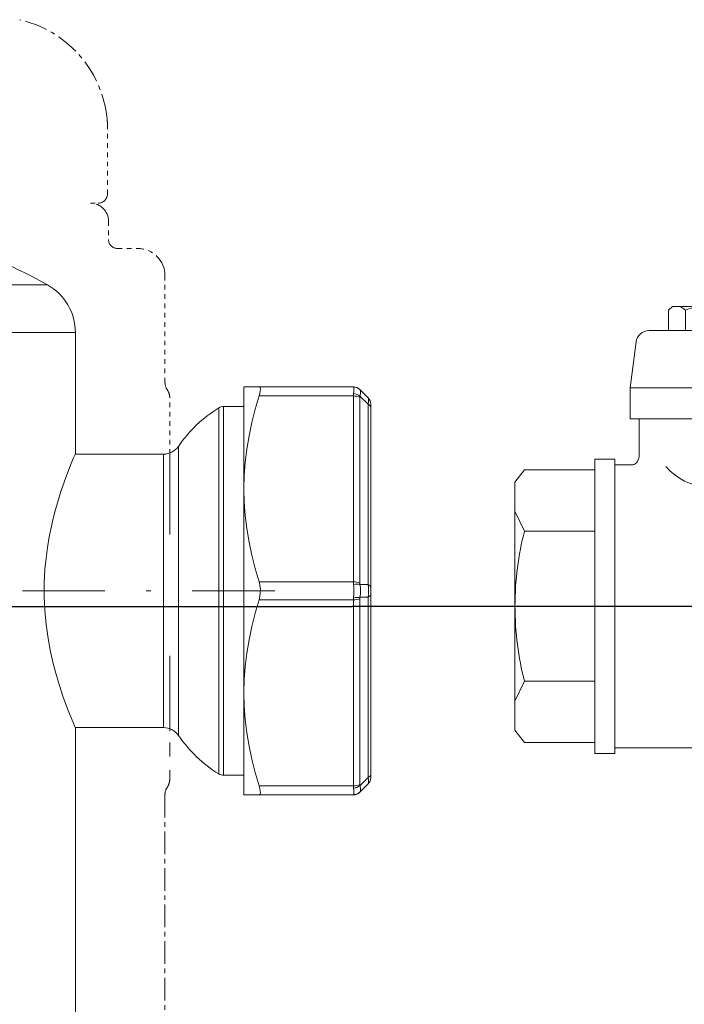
# Model space of a CAD drawing. Header units: centimetres. Extents: x -122 to 72759, y 3298 to 43172.
# Tile 243 of 243: x 31931 to 31945, y 17223 to 17244. Entities that reach past the tile are written whole.
import ezdxf
from ezdxf.enums import TextEntityAlignment as Align
from ezdxf.lldxf.tags import DXFTag

# ---------------------------------------------------------------- set-up
doc = ezdxf.new("R2010")
doc.units = ezdxf.units.CM
doc.header["$MEASUREMENT"] = 0
for name, pattern in [('DASHDOT', [25.4, 12.7, -6.35, 0, -6.35]), ('DASHSPACE', [30, 12, -18]), ('MITTE', [2, 1.25, -0.25, 0.25, -0.25])]:
    doc.linetypes.add(name, pattern=pattern)
doc.layers.get('0').update_dxf_attribs({"lineweight": 5})
doc.layers.add('IS_Zasilanie', color=1, linetype='SOLID', lineweight=35)
doc.styles.add('CP_ATTR', font='ROMANS.SHX')
tags = doc.linetypes.add('SOLID', pattern=[10, 10, 0]).pattern_tags.tags
tags[6:7] = [DXFTag(74, 4), DXFTag(75, 0), DXFTag(340, '0'), DXFTag(46, 0.0), DXFTag(50, 0.0), DXFTag(44, 0.0), DXFTag(45, 0.0)]
tags[4:5] = [DXFTag(74, 4), DXFTag(75, 0), DXFTag(340, '0'), DXFTag(46, 0.0), DXFTag(50, 0.0), DXFTag(44, 0.0), DXFTag(45, 0.0)]

# ---------------------------------------------------------------- blocks, each defined once
blk = doc.blocks.new('G$C87052DC9')
at = {"color": 7, "linetype": 'MITTE', "lineweight": 5, "ltscale": 0.095874}
blk.add_line((-15.272, 101.217), (-15.272, 97.382), dxfattribs=at)
at = {"color": 7, "linetype": 'MITTE', "lineweight": 5, "ltscale": 0.010937}
blk.add_line((-16.21, 96.882), (-15.772, 96.882), dxfattribs=at)
at = {"color": 7, "linetype": 'MITTE', "lineweight": 5, "ltscale": 0.025}
blk.add_line((-15.21, 95.882), (-15.21, 94.882), dxfattribs=at)
at = {"color": 7, "linetype": 'MITTE', "lineweight": 5, "ltscale": 0.027813}
blk.add_line((-14.71, 94.382), (-13.597, 94.382), dxfattribs=at)
at = {"color": 7, "linetype": 'MITTE', "lineweight": 5, "ltscale": 0.146875}
blk.add_line((-12.097, 92.882), (-12.097, 87.007), dxfattribs=at)
at = {"color": 7, "lineweight": 13}
for p, q in [((-18.579, 92.375), (-48.472, 92.375)), ((-17.037, 89.754), (-49.825, 89.754)), ((-17.037, 88.004), (-17.037, 89.754)), ((-17.037, 83.066), (-17.037, 88.004)), ((-7.75, 81.129), (-7.75, 86.754)), ((-7.75, 86.754), (-6.906, 86.754)), ((-6.906, 86.754), (-1.707, 86.754)), ((-1.707, 86.754), (-1.701, 86.74)), ((-1.354, 86.607), (-1.347, 86.601)), ((-1.347, 86.601), (-0.896, 86.15)), ((-6.906, 86.254), (-1.707, 86.254)), ((-1.707, 86.254), (-1.707, 76.004)), ((-1.354, 86.18), (-1.354, 75.93)), ((-1.347, 86.247), (-0.896, 85.796)), ((-0.896, 75.857), (-0.896, 85.796)), ((-0.75, 85.796), (-0.75, 85.62)), ((-9.124, 84.362), (-9.124, 85.598)), ((-8.861, 84.428), (-8.861, 85.673)), ((-8.861, 85.673), (-7.75, 85.673)), ((-0.75, 75.68), (-0.75, 85.62)), ((-9.124, 65.409), (-9.124, 84.362)), ((-8.861, 65.334), (-8.861, 84.428)), ((-11.355, 82.498), (-11.355, 83.474)), ((-17.048, 83.041), (-17.037, 83.066)), ((-17.048, 83.041), (-12.179, 83.041)), ((-12.179, 82.118), (-12.179, 83.041)), ((-12.179, 67.966), (-12.179, 82.118)), ((-11.355, 67.533), (-11.355, 82.498)), ((-7.75, 75.769), (-7.75, 81.129)), ((-7.75, 69.879), (-7.75, 75.769)), ((-6.906, 76.004), (-1.707, 76.004)), ((-1.347, 75.857), (-0.896, 75.857)), ((-0.75, 75.68), (-0.75, 75.327)), ((-6.906, 75.004), (-1.707, 75.004)), ((-1.707, 75.004), (-1.707, 64.754)), ((-1.354, 75.077), (-1.354, 64.827)), ((-1.347, 75.15), (-0.896, 75.15)), ((-0.896, 65.211), (-0.896, 75.15)), ((-0.75, 65.387), (-0.75, 75.327)), ((-7.75, 64.254), (-7.75, 69.879)), ((-17.037, 67.941), (-17.048, 67.966)), ((-17.048, 67.966), (-12.179, 67.966)), ((-17.037, 8.066), (-17.037, 67.941)), ((-8.861, 65.334), (-7.75, 65.334)), ((-1.347, 64.76), (-0.896, 65.211)), ((-0.75, 65.387), (-0.75, 65.211)), ((-6.906, 64.754), (-1.707, 64.754)), ((-1.347, 64.407), (-0.896, 64.857)), ((-6.906, 64.254), (-7.75, 64.254)), ((-6.906, 64.254), (-1.707, 64.254)), ((-1.701, 64.267), (-1.707, 64.254)), ((-1.347, 64.407), (-1.354, 64.4))]:
    blk.add_line(p, q, dxfattribs=at)
at = {"color": 7, "linetype": 'MITTE', "lineweight": 5, "ltscale": 0.07723}
blk.add_line((-11.835, 83.07), (-11.835, 86.16), dxfattribs=at)
at = {"color": 7, "linetype": 'DASHSPACE', "lineweight": 13, "ltscale": 0.371904}
blk.add_line((-11.835, 83.07), (-11.835, 68.194), dxfattribs=at)
at = {"color": 7, "linetype": 'DASHDOT', "lineweight": 13, "ltscale": 0.358512}
blk.add_line((-19.959, 75.504), (-5.619, 75.504), dxfattribs=at)
at = {"color": 7, "linetype": 'DASHSPACE', "lineweight": 13, "ltscale": 0.034958}
blk.add_line((-11.835, 68.194), (-11.835, 66.796), dxfattribs=at)
at = {"color": 7, "linetype": 'DASHSPACE', "lineweight": 13, "ltscale": 0.042273}
blk.add_line((-11.835, 65.105), (-11.835, 66.796), dxfattribs=at)
at = {"color": 7, "linetype": 'MITTE', "lineweight": 5}
blk.add_line((-12.097, 64.257), (-12.097, 12.007), dxfattribs=at)
at = {"color": 7, "lineweight": 13}
for points in [[(-6.906, 86.754), (-6.877, 86.746), (-6.855, 86.724), (-6.84, 86.681), (-6.835, 86.62), (-6.843, 86.515), (-6.868, 86.39), (-6.906, 86.254)], [(-6.906, 86.254), (-7.121, 85.518), (-7.307, 84.787), (-7.462, 84.061), (-7.587, 83.323), (-7.677, 82.588), (-7.732, 81.858), (-7.75, 81.129)], [(-17.037, 83.066), (-17.151, 82.799), (-17.335, 82.352), (-17.634, 81.562), (-17.831, 80.992), (-18.027, 80.362), (-18.169, 79.857), (-18.302, 79.326), (-18.395, 78.911), (-18.48, 78.484), (-18.578, 77.901), (-18.657, 77.304), (-18.715, 76.696), (-18.754, 75.944), (-18.757, 75.189), (-18.724, 74.436), (-18.651, 73.649), (-18.543, 72.88), (-18.404, 72.137), (-18.24, 71.426), (-18.118, 70.961), (-17.989, 70.518), (-17.725, 69.703), (-17.471, 69.005), (-17.26, 68.47), (-17.037, 67.941)], [(-7.75, 81.129), (-7.732, 80.399), (-7.677, 79.669), (-7.587, 78.934), (-7.462, 78.196), (-7.307, 77.47), (-7.121, 76.739), (-6.906, 76.004)], [(-6.859, 75.805), (-6.837, 75.603), (-6.838, 75.396), (-6.861, 75.193), (-6.906, 75.004)], [(-6.906, 75.004), (-7.121, 74.268), (-7.307, 73.537), (-7.462, 72.811), (-7.587, 72.073), (-7.677, 71.338), (-7.732, 70.608), (-7.75, 69.879)], [(-7.75, 69.879), (-7.732, 69.149), (-7.677, 68.419), (-7.587, 67.684), (-7.462, 66.946), (-7.307, 66.22), (-7.121, 65.489), (-6.906, 64.754)], [(-0.896, 65.211), (-0.88, 65.092), (-0.872, 64.988), (-0.876, 64.908), (-0.888, 64.869), (-0.896, 64.857)], [(-6.906, 64.754), (-6.865, 64.602), (-6.84, 64.466), (-6.835, 64.395), (-6.838, 64.337), (-6.847, 64.301), (-6.861, 64.274), (-6.881, 64.259), (-6.906, 64.254)]]:
    blk.add_lwpolyline(points, dxfattribs=at)
at = {"color": 7, "linetype": 'MITTE', "lineweight": 5}
for centre, radius, start, end in [((-21.503, 100.907), 6.25, 7.1335, 77.1057), ((-19.022, 101.217), 3.75, 0, 7.1335), ((-15.772, 97.382), 0.5, 270, 0), ((-16.21, 95.882), 1, 0, 90), ((-14.71, 94.882), 0.5, 180, 270), ((-13.597, 92.882), 1.5, 0, 90), ((-11.347, 87.007), 0.75, 180.0003, 214.4115), ((-12.585, 86.16), 0.75, 0.0001, 34.4114)]:
    blk.add_arc(centre, radius, start, end, dxfattribs=at)
at = {"color": 7, "lineweight": 13}
for centre, radius, start, end in [((-34.5, 63.755), 32.75, 60.9132, 71.0394), ((-20.037, 89.754), 3, 0, 60.9132), ((-1.707, 86.254), 0.5, 45, 90), ((-0.418, 86.257), 1.289, 174.2318, 180.1686), ((-1.686, 86.26), 0.481, 45.1606, 91.7223), ((-1.027, 86.182), 0.326, 168.5157, 180.294), ((-1.25, 85.796), 0.5, 359.9998, 44.9999), ((-5.178, 79.219), 7.5, 121.7365, 145.4417), ((-8.861, 85.173), 0.5, 90, 121.7365), ((-12.179, 84.041), 1, 270, 325.4417), ((-8.37, 75.554), 1.532, 9.4614, 17.0826), ((0, 76.007), 1.707, 180.1182, 185.0398), ((-5.931, 75.504), 4.245, 355.2227, 4.7772), ((-0.922, 75.932), 0.431, 180.2609, 190.041), ((-2.924, 75.504), 1.616, 347.3607, 12.6394), ((-3.449, 75.504), 2.577, 352.114, 7.886), ((0, 75), 1.707, 174.9602, 179.8818), ((-0.922, 75.075), 0.431, 169.9615, 179.7417), ((-12.179, 66.966), 1, 34.5583, 90), ((-5.178, 71.788), 7.5, 214.5583, 238.2635), ((-8.861, 65.834), 0.5, 238.2635, 270), ((-1.25, 65.211), 0.5, 315, 0), ((-0.418, 64.75), 1.289, 179.8314, 185.7682), ((-1.027, 64.825), 0.326, 179.7028, 191.4813), ((-1.707, 64.754), 0.5, 270, 315), ((-1.686, 64.748), 0.481, 268.2778, 314.8394)]:
    blk.add_arc(centre, radius, start, end, dxfattribs=at)
at = {"color": 7, "linetype": 'DASHSPACE', "lineweight": 13}
for centre, start, end in [((-11.347, 64.257), 145.5885, 179.9996), ((-12.585, 65.105), 325.5885, 359.9999)]:
    blk.add_arc(centre, 0.75, start, end, dxfattribs=at)
at = {"color": 7, "lineweight": 13}
for centre, major_axis, ratio, start_param, end_param in [((-1.914, 85.754), (0.2, 0.999), 0.10987, 5.419978, 6.142952), ((-1.701, 86.07), (-0.489, 0.102), 0.625214, 4.0437, 4.842145), ((-1.914, 85.753), (0.553, 0.859), 0.290716, 5.497494, 6.220201), ((-1.707, 86.004), (0.5, 0), 0.5, 0.785398, 1.570796), ((-1.25, 85.09), (0.342, 1.067), 0.150368, 5.482775, 6.205952), ((-1.25, 85.62), (-0.5, 0), 0.5, 3.141593, 3.926991), ((-1.707, 75.754), (0.5, 0), 0.5, 0.785398, 1.570796), ((-1.701, 75.68), (-0.493, -0.085), 0.34903, 3.853748, 4.652193), ((-1.25, 75.68), (-0.5, 0), 0.5, 3.141593, 3.92699), ((-1.707, 75.254), (0.5, 0), 0.5, 4.712389, 5.497787), ((-1.701, 75.327), (-0.493, 0.085), 0.349028, 1.630991, 2.429436), ((-1.25, 75.327), (-0.5, 0), 0.5, 2.356195, 3.141593), ((-1.25, 65.387), (-0.5, 0), 0.5, 2.356197, 3.141595), ((-1.707, 65.004), (0.5, 0), 0.5, 4.712389, 5.497787), ((-1.701, 64.937), (-0.489, -0.102), 0.625214, 1.44104, 2.239485), ((-1.914, 65.252), (-0.2, 0.998), 0.109931, 3.281929, 4.005394), ((-1.915, 65.254), (-0.553, 0.859), 0.290653, 3.204548, 3.92707)]:
    blk.add_ellipse(centre, major_axis=major_axis, ratio=ratio, start_param=start_param, end_param=end_param, dxfattribs=at)
blk = doc.blocks.new('G$CFF14DBED')
for p, q in [((-5.495, 8.033), (-5.495, 7.304)), ((-6.4, 7.707), (-6.4, -0.162)), ((-5.74, 0.214), (-5.74, 6.6)), ((2.456, 0), (-2.456, 0)), ((0, -7.5), (0, 0)), ((1.882, 0), (1.484, -0.188)), ((2.456, 0), (2.701, -0.188)), ((-2.456, 0), (-2.701, -0.188)), ((-2.701, -0.188), (-2.701, -1.849)), ((-1.882, 0), (-1.484, -0.188)), ((-1.484, -1.707), (-1.484, -0.188)), ((1.484, -1.707), (1.484, -0.188)), ((2.701, -0.188), (2.701, -1.849)), ((-4.32, -2.411), (-5.172, -1.354)), ((-5.854, -1.741), (-5.328, -2.54)), ((-2.802, -1.977), (-2.701, -1.849)), ((2.701, -1.849), (-2.701, -1.849)), ((2.802, -1.977), (2.701, -1.849)), ((-2.802, -1.977), (-2.802, -2.461)), ((2.802, -5.523), (2.802, -1.977)), ((-4.32, -2.411), (-5.232, -2.527)), ((-3.711, -2.411), (-4.32, -2.411)), ((-4.32, -2.411), (-4.32, -5.217)), ((-3.711, -2.411), (-3.711, -5.217)), ((-3.711, -2.59), (-3.014, -2.59)), ((-5.458, -4.846), (-5.458, -2.782)), ((-5.932, -3.119), (-5.862, -3.04)), ((-5.862, -3.04), (-5.458, -3.04)), ((-5.932, -4.381), (-5.932, -3.119)), ((-5.932, -3.276), (-5.862, -3.376)), ((-5.458, -3.376), (-5.862, -3.376)), ((-5.932, -3.75), (0, -3.75)), ((-5.932, -4.224), (-5.862, -4.124)), ((-5.458, -4.124), (-5.862, -4.124)), ((-5.932, -4.381), (-5.862, -4.46)), ((-5.862, -4.46), (-5.458, -4.46)), ((-3.711, -5.039), (-3.711, -5.217)), ((-3.711, -5.039), (-3.014, -5.039)), ((-4.32, -5.217), (-5.232, -5.101)), ((-3.711, -5.217), (-4.32, -5.217)), ((-2.802, -5.523), (-2.802, -5.167)), ((-2.913, -5.921), (-2.913, -5.523)), ((2.913, -5.523), (-2.913, -5.523)), ((2.913, -5.921), (2.913, -5.523)), ((2.913, -5.921), (-2.913, -5.921)), ((-2.7, -7.312), (-2.7, -5.921)), ((-1.484, -5.921), (-1.484, -7.312)), ((1.484, -5.921), (1.484, -7.312)), ((2.7, -7.312), (2.7, -5.921)), ((-2.456, -7.5), (-2.7, -7.312)), ((-1.882, -7.5), (-1.484, -7.312)), ((1.882, -7.5), (1.484, -7.312)), ((2.456, -7.5), (2.7, -7.312)), ((2.456, -7.5), (-2.456, -7.5))]:
    blk.add_line(p, q)
for centre, major_axis, ratio, start_param, end_param in [((-5.753, 7.707), (-0.647, 0), 0.840182, -1.570796, 0), ((-5.753, 8.033), (-0.259, 0), 0.840182, 3.141593, 4.712389), ((-6.788, 7.304), (-1.293, 0), 0.840182, 2.571251, 3.141593), ((-5.482, 6.6), (-0.259, 0), 0.840182, -0.570341, 0), ((-3.154, 0.214), (-2.587, 0), 0.969336, 0, 0.675465), ((-3.154, 0.214), (-2.587, 0), 0.969336, 0, 0.675465), ((-0.01, -2.262), (-3.742, 0), 0.604409, 4.301568, 4.709715), ((-3.813, -0.162), (-2.587, 0), 0.993498, 0, 0.661907), ((0.01, -2.262), (-3.742, 0), 0.604409, -1.568122, -1.159975), ((0.01, -3.781), (-3.742, 0), 0.604409, -1.568122, -1.159975), ((-0.01, -3.781), (-3.742, 0), 0.604409, 4.301568, 4.709715), ((-2.093, -2.766), (-1.855, 0), 0.604409, 4.712385, 5.046598), ((-2.093, -2.766), (-1.855, 0), 0.604409, 4.378172, 4.712385), ((2.093, -2.766), (-1.855, 0), 0.604409, -1.570792, -1.236579), ((2.093, -2.766), (-1.855, 0), 0.604409, 4.37818, 4.712393), ((-5.199, -2.782), (-0.259, 0), 0.993498, -1.443272, 0), ((-3.014, -2.461), (-0.213, 0), 0.604409, 1.570796, 3.141593), ((-4.647, -3.75), (-2.265, 0), 0.604409, 2.550148, 3.733038), ((-4.888, -3.752), (-1.044, 0), 0.993498, -0.369949, -0.001526), ((-4.888, -3.748), (-1.044, 0), 0.993498, 0.001526, 0.369949), ((-5.199, -4.846), (-0.259, 0), 0.993498, 0, 1.443272), ((-3.014, -5.167), (-0.213, 0), 0.604409, 3.141593, 4.712389), ((0.01, -5.238), (-3.742, 0), 0.604409, 1.159975, 1.568122), ((-0.01, -5.238), (-3.742, 0), 0.604409, 1.57347, 1.981618)]:
    blk.add_ellipse(centre, major_axis=major_axis, ratio=ratio, start_param=start_param, end_param=end_param)
at = {"linetype": 'ByBlock', "style": 'CP_ATTR', "flags": 9}
for tag in ['NAME', 'GROUP', 'NUMBER', 'PRODUCER', 'ARTICLE', 'PRODUCT-TYPE', 'ORDER-NO', 'CHARACTER', 'DN', 'PN', 'TEMPERATURE', 'FLOW', 'POWER', 'VOLTAGE', 'WEIGHT', 'OTHER']:
    blk.add_attdef(tag, text='', height=0.00005, rotation=90, dxfattribs=at).set_placement((0.004, -7.591), align=Align.MIDDLE_LEFT)

msp = doc.modelspace()

# ---------------------------------------------------------------- linework, layer by layer
at = {"layer": 'IS_Zasilanie'}
msp.add_line((31873.48269, 17231.46809), (31969.6568, 17231.55835), dxfattribs=at)

# ---------------------------------------------------------------- block references
at = {"xscale": 0.3907495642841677, "yscale": 0.3907495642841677, "zscale": 0.3907495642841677}
msp.add_blockref('G$C87052DC9', (31938.98374, 17202.36486), dxfattribs=at)
at = {"xscale": 1.088411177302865, "yscale": 1.088411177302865, "zscale": 1.088411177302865, "rotation": 270}
msp.add_blockref('G$CFF14DBED', (31949.96182, 17231.53746), dxfattribs=at)

doc.saveas('drawing.dxf')
